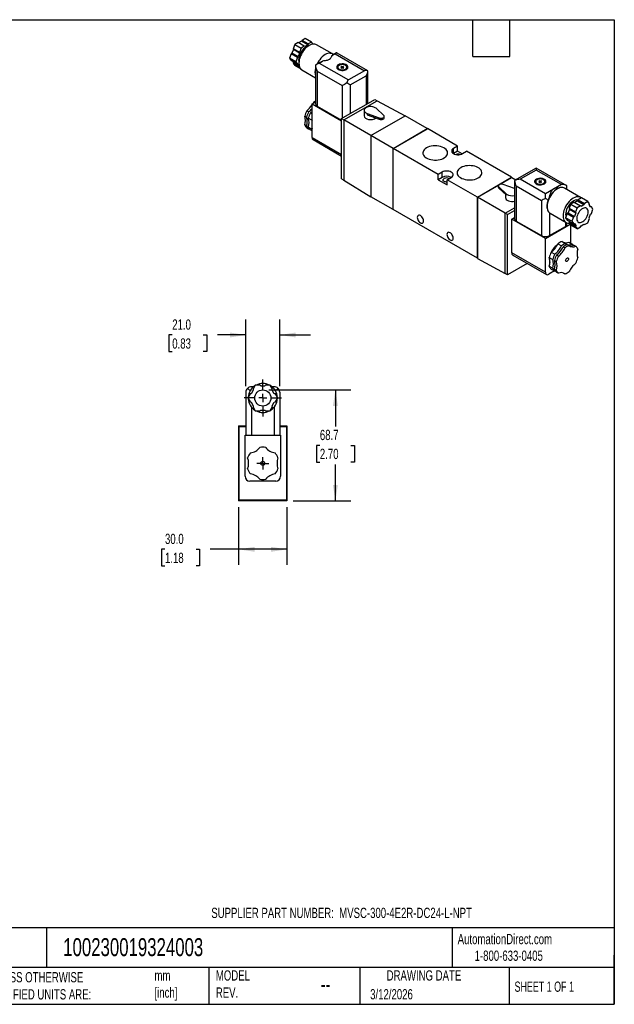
# Model space of a CAD drawing. Header units: millimetres. Extents: x 19 to 819, y 19 to 629.
# Tile 3 of 3: x 451 to 819, y 19 to 629. Entities that reach past the tile are written whole.
import ezdxf

# ---------------------------------------------------------------- set-up
doc = ezdxf.new("R2010")
doc.units = ezdxf.units.MM
doc.header["$LTSCALE"] = 3
doc.linetypes.add('SLD-Center', pattern=[19.05, 15.24, -1.27, 1.27, -1.27])
doc.linetypes.add('SLD-Solid', pattern=[0])
doc.layers.add('CENTER', color=40, linetype='SLD-Center')
doc.layers.add('DIMENSIONS', color=140, linetype='SLD-Solid', lineweight=25)
doc.layers.add('TEXT', color=140, linetype='SLD-Solid', lineweight=25)
doc.styles.add('SLDTEXTSTYLE0', font='TXT', dxfattribs={"width": 0.7})
doc.styles.add('SLDTEXTSTYLE1', font='TXT', dxfattribs={"width": 0.65})
doc.dimstyles.new('SLDDIMSTYLE1', dxfattribs={"dimtxt": 6.474023, "dimasz": 9.906, "dimexe": 0, "dimexo": 0.0625, "dimgap": 1.618506, "dimtad": 0, "dimtih": 1, "dimtoh": 1, "dimdec": 1, "dimrnd": 1e-09, "dimzin": 4, "dimdsep": 46, "dimtxsty": 'SLDTEXTSTYLE0', "dimsah": 1, "dimcen": 0.09, "dimadec": 0, "dimazin": 1, "dimtfac": 1, "dimtdec": 1, "dimtofl": 0, "dimtmove": 0, "dimatfit": 3, "dimfxl": 0, "dimfrac": 2, "dimtolj": 1, "dimtzin": 12, "dimarcsym": 0})
doc.dimstyles.new('SLDDIMSTYLE3', dxfattribs={"dimtxt": 6.474023, "dimasz": 9.906, "dimexe": 0, "dimexo": 0.0625, "dimgap": 1.618506, "dimtad": 0, "dimtih": 1, "dimtoh": 1, "dimdec": 1, "dimrnd": 1e-09, "dimzin": 12, "dimdsep": 46, "dimtxsty": 'SLDTEXTSTYLE0', "dimsah": 1, "dimcen": 0.09, "dimadec": 0, "dimazin": 3, "dimtfac": 1, "dimtdec": 1, "dimtofl": 0, "dimtmove": 0, "dimatfit": 3, "dimfxl": 0, "dimfrac": 2, "dimtolj": 1, "dimtzin": 12, "dimarcsym": 0})
doc.dimstyles.new('SLDDIMSTYLE4', dxfattribs={"dimtxt": 6.474023, "dimasz": 9.906, "dimexe": 0, "dimexo": 0.0625, "dimgap": 1.618506, "dimtad": 0, "dimtih": 1, "dimtoh": 1, "dimdec": 1, "dimrnd": 1e-09, "dimzin": 4, "dimdsep": 46, "dimtxsty": 'SLDTEXTSTYLE0', "dimsah": 1, "dimcen": 0.09, "dimadec": 0, "dimazin": 1, "dimtfac": 1, "dimtdec": 1, "dimtmove": 0, "dimatfit": 0, "dimfxl": 0, "dimfrac": 2, "dimtolj": 1, "dimtzin": 12, "dimarcsym": 0})

# ---------------------------------------------------------------- blocks, each defined once
blk = doc.blocks.new('_D_7')
at = {"layer": 'DIMENSIONS'}
for p, q in [((586.3, 326.93), (586.3, 291.22)), ((616.3, 326.93), (616.3, 291.22)), ((540.69, 300.74), (538.52, 300.74)), ((538.52, 300.74), (538.52, 290.45)), ((559.93, 300.74), (562.1, 300.74)), ((562.1, 300.74), (562.1, 290.45)), ((586.3, 300.74), (568.7, 300.74)), ((616.3, 300.74), (586.3, 300.74)), ((538.52, 290.45), (540.69, 290.45)), ((562.1, 290.45), (559.93, 290.45))]:
    blk.add_line(p, q, dxfattribs=at)
for points in [[(586.3, 300.74), (596.21, 299.22), (596.21, 302.27)], [(616.3, 300.74), (606.4, 302.27), (606.4, 299.22)]]:
    blk.add_solid(points, dxfattribs=at)
at = {"layer": 'DIMENSIONS', "char_height": 6.35, "attachment_point": 1, "style": 'SLDTEXTSTYLE0'}
for s, insert in [('30.0', (540.69, 310.38)), ('1.18', (540.69, 298.64))]:
    blk.add_mtext(s, dxfattribs=dict(at, insert=insert))
blk = doc.blocks.new('_D_8')
at = {"layer": 'DIMENSIONS'}
for p, q in [((590.8, 401.75), (590.8, 442.97)), ((611.8, 401.75), (611.8, 442.97)), ((545.19, 433.44), (543.02, 433.44)), ((543.02, 433.44), (543.02, 423.15)), ((564.43, 433.44), (566.6, 433.44)), ((566.6, 433.44), (566.6, 423.15)), ((590.8, 433.44), (573.2, 433.44)), ((611.8, 433.44), (630.85, 433.44)), ((543.02, 423.15), (545.19, 423.15)), ((566.6, 423.15), (564.43, 423.15))]:
    blk.add_line(p, q, dxfattribs=at)
for points in [[(590.8, 433.44), (580.9, 434.97), (580.9, 431.92)], [(611.8, 433.44), (621.71, 431.92), (621.71, 434.97)]]:
    blk.add_solid(points, dxfattribs=at)
at = {"layer": 'DIMENSIONS', "char_height": 6.35, "attachment_point": 1, "style": 'SLDTEXTSTYLE0'}
for s, insert in [('21.0', (545.19, 443.08)), ('0.83', (545.19, 431.34))]:
    blk.add_mtext(s, dxfattribs=dict(at, insert=insert))
blk = doc.blocks.new('_D_9')
at = {"layer": 'DIMENSIONS'}
for p, q in [((605.11, 399.44), (655.83, 399.44)), ((646.3, 399.44), (646.3, 376.83)), ((636.68, 365.09), (634.51, 365.09)), ((634.51, 365.09), (634.51, 354.8)), ((655.92, 365.09), (658.1, 365.09)), ((658.1, 365.09), (658.1, 354.8)), ((634.51, 354.8), (636.68, 354.8)), ((658.1, 354.8), (655.92, 354.8)), ((646.3, 330.74), (646.3, 353.35)), ((620.11, 330.74), (655.83, 330.74))]:
    blk.add_line(p, q, dxfattribs=at)
for points in [[(646.3, 399.44), (644.78, 389.54), (647.83, 389.54)], [(646.3, 330.74), (647.83, 340.65), (644.78, 340.65)]]:
    blk.add_solid(points, dxfattribs=at)
at = {"layer": 'DIMENSIONS', "char_height": 6.35, "attachment_point": 1, "style": 'SLDTEXTSTYLE0'}
for s, insert in [('68.7', (636.68, 374.73)), ('2.70', (636.68, 362.99))]:
    blk.add_mtext(s, dxfattribs=dict(at, insert=insert))
blk = doc.blocks.new('SW_CENTERMARKSYMBOL_2')
at = {"layer": 'CENTER', "color": 0}
for p, q in [((0, 5.08), (0, 11.54)), ((-5.08, 0), (-11.54, 0)), ((0, 0), (-2.54, 0)), ((0, 0), (0, 2.54)), ((0, 0), (0, -2.54)), ((0, 0), (2.54, 0)), ((5.08, 0), (11.54, 0)), ((0, -5.08), (0, -11.54))]:
    blk.add_line(p, q, dxfattribs=at)
blk = doc.blocks.new('SW_CENTERMARKSYMBOL_3')
at = {"layer": 'CENTER', "color": 0}
for p, q in [((-2.54, 0), (-3.79, 0)), ((0, 0), (-2.54, 0)), ((0, 2.54), (0, 3.79)), ((0, 0), (0, 2.54)), ((0, 0), (0, -2.54)), ((0, 0), (2.54, 0)), ((2.54, 0), (3.79, 0)), ((0, -2.54), (0, -3.79))]:
    blk.add_line(p, q, dxfattribs=at)

msp = doc.modelspace()

# ---------------------------------------------------------------- linework, layer by layer
for p, q in [((625.63, 615.87), (625.27, 615.26)), ((627.66, 617.04), (625.63, 615.87)), ((629.52, 613.63), (625.63, 615.87)), ((631.55, 614.8), (627.66, 617.04)), ((620.24, 610.18), (619.36, 607.9)), ((621.13, 613.27), (620.11, 610.66)), ((624, 608.41), (620.11, 610.66)), ((620.11, 610.66), (620.24, 610.18)), ((624.13, 607.93), (620.24, 610.18)), ((623.15, 614.44), (621.13, 613.27)), ((621.13, 613.27), (625.01, 611.03)), ((627.04, 612.2), (623.15, 614.44)), ((625.27, 615.26), (623.51, 614.24)), ((625.01, 611.03), (624, 608.41)), ((627.04, 612.2), (625.01, 611.03)), ((629.16, 613.02), (625.27, 615.26)), ((627.4, 612), (627.04, 612.2)), ((629.16, 613.02), (627.4, 612)), ((629.52, 613.63), (629.16, 613.02)), ((631.55, 614.8), (629.52, 613.63)), ((632.42, 613.55), (631.55, 614.8)), ((644.45, 607.44), (634.55, 613.16)), ((618.87, 607.47), (617.86, 604.86)), ((621.75, 602.61), (617.86, 604.86)), ((617.86, 604.86), (618.87, 603.41)), ((619.36, 607.9), (618.87, 607.47)), ((622.76, 605.23), (618.87, 607.47)), ((623.25, 605.65), (619.36, 607.9)), ((622.76, 605.23), (621.75, 602.61)), ((623.25, 605.65), (622.76, 605.23)), ((624.13, 607.93), (623.25, 605.65)), ((624, 608.41), (624.13, 607.93)), ((643.92, 606.3), (646.07, 607.54)), ((643.92, 606.3), (644.44, 606.71)), ((646.88, 608.12), (644.44, 606.71)), ((646.07, 607.54), (664.23, 597.06)), ((666.43, 596.97), (647.37, 607.97)), ((622.76, 601.17), (618.87, 603.41)), ((619.84, 602.86), (620.24, 602.28)), ((620.24, 602.28), (620.11, 601.65)), ((624, 599.41), (620.11, 601.65)), ((620.11, 601.65), (621.13, 600.21)), ((623.83, 600.21), (620.24, 602.28)), ((625, 597.97), (621.13, 600.21)), ((621.75, 602.61), (622.76, 601.17)), ((622.76, 601.17), (623.25, 601.3)), ((623.25, 601.3), (623.77, 600.56)), ((624.02, 599.52), (624, 599.41)), ((624, 599.41), (624.15, 599.19)), ((625.55, 597.57), (633.97, 592.7)), ((633.97, 600.24), (633.97, 576.58)), ((636.91, 602.36), (634.5, 600.97)), ((636.17, 601.83), (638.31, 603.07)), ((636.17, 601.83), (654.33, 591.34)), ((647.75, 599.24), (647.75, 598.03)), ((650.02, 599.75), (649.67, 599.55)), ((649.67, 599.55), (650.2, 599.24)), ((650.2, 599.24), (649.67, 598.93)), ((649.67, 598.93), (650.02, 598.73)), ((650.55, 599.44), (650.02, 599.75)), ((650.02, 599.34), (650.02, 599.75)), ((650.02, 598.73), (650.55, 599.04)), ((650.2, 598.83), (650.2, 599.24)), ((651.08, 599.75), (650.55, 599.44)), ((650.55, 599.04), (650.55, 599.44)), ((650.55, 599.04), (651.08, 598.73)), ((650.91, 599.24), (651.44, 599.55)), ((651.44, 598.93), (650.91, 599.24)), ((650.91, 598.83), (650.91, 599.24)), ((651.44, 599.55), (651.08, 599.75)), ((651.08, 599.34), (651.08, 599.75)), ((651.08, 598.73), (651.44, 598.93)), ((653.35, 598.03), (653.35, 599.24)), ((635, 596.79), (650.55, 587.81)), ((635, 596.79), (635, 575.15)), ((664.23, 597.06), (654.33, 591.34)), ((655.5, 588.24), (665.4, 593.95)), ((665.4, 593.95), (665.4, 576.21)), ((666.43, 576.8), (666.43, 596.97)), ((650.55, 587.81), (650.55, 567.64)), ((655.5, 588.24), (655.5, 570.5)), ((665.4, 576.21), (670.78, 579.32)), ((670.78, 579.32), (672.19, 578.5)), ((631.82, 576.58), (633.97, 577.83)), ((631.82, 576.58), (650.13, 566.01)), ((631.82, 555.76), (631.82, 576.58)), ((632.67, 577.35), (632.46, 576.95)), ((632.67, 577.35), (632.91, 577.21)), ((635, 575.15), (650.13, 566.42)), ((651.54, 566.58), (672.19, 578.5)), ((655.5, 570.5), (665.4, 576.21)), ((676.28, 569.4), (671.47, 573.78)), ((672.19, 578.5), (689.44, 569.19)), ((627.28, 568.95), (628.44, 568.28)), ((629.71, 571.55), (628.55, 572.22)), ((631.66, 566.42), (629.51, 567.66)), ((631.82, 570.33), (630.77, 570.94)), ((650.13, 567.4), (655.5, 570.5)), ((650.13, 567.4), (651.54, 566.58)), ((650.13, 530.16), (650.13, 567.4)), ((664.09, 572.54), (664.09, 569.03)), ((665.94, 570.59), (673.52, 567.81)), ((665.94, 570.59), (665.94, 569.77)), ((665.94, 569.77), (673.52, 566.99)), ((668.23, 556.95), (689.44, 569.19)), ((673.52, 567.81), (673.52, 566.99)), ((676.6, 567.97), (676.6, 568.78)), ((703.23, 561.23), (689.44, 569.19)), ((628.44, 562.78), (627.28, 563.46)), ((628.55, 561.65), (629.71, 560.98)), ((631.66, 560.92), (629.51, 562.17)), ((629.71, 560.98), (630.07, 561.1)), ((631.66, 566.42), (631.82, 565.98)), ((631.82, 561.54), (631.66, 560.92)), ((668.23, 556.95), (651.54, 566.58)), ((651.54, 566.58), (651.54, 529.35)), ((682.02, 548.99), (703.23, 561.23)), ((682.06, 548.97), (703.2, 561.17)), ((682.09, 548.95), (703.3, 561.19)), ((703.23, 561.15), (703.2, 561.17)), ((703.23, 561.23), (703.23, 561.15)), ((721.97, 550.41), (703.3, 561.19)), ((631.82, 559.76), (630.77, 560.36)), ((631.82, 555.76), (650.13, 545.19)), ((682.02, 548.99), (668.23, 556.95)), ((668.23, 556.95), (668.23, 519.06)), ((632.44, 554.38), (650.13, 544.17)), ((682.02, 511.1), (682.02, 548.99)), ((682.09, 548.95), (682.06, 548.97)), ((682.06, 511.16), (682.06, 548.97)), ((682.09, 511.06), (682.09, 548.95)), ((709.95, 532.86), (682.09, 548.95)), ((721.97, 550.41), (719.5, 548.99)), ((719.5, 545.72), (719.5, 548.99)), ((721.97, 547.15), (721.97, 550.41)), ((721.97, 547.15), (719.5, 545.72)), ((724.78, 545.53), (721.97, 547.15)), ((725.15, 545.72), (727.63, 547.15)), ((755.49, 531.07), (727.63, 547.15)), ((770.76, 536.74), (757.36, 529.01)), ((789.82, 525.74), (770.76, 536.74)), ((770.76, 536.74), (770.76, 535.56)), ((712.43, 534.29), (709.95, 532.86)), ((709.95, 529.6), (709.95, 532.86)), ((712.43, 531.02), (709.95, 529.6)), ((712.43, 531.02), (712.43, 534.29)), ((715.61, 529.6), (718.08, 531.03)), ((734.28, 518.82), (755.49, 531.07)), ((734.31, 518.8), (755.45, 531)), ((747.82, 526.56), (755.56, 531.03)), ((755.45, 531), (755.49, 530.98)), ((755.49, 531.07), (755.49, 530.98)), ((755.56, 531.03), (758.12, 529.45)), ((770.76, 535.56), (760.86, 529.84)), ((786.32, 526.58), (770.76, 535.56)), ((650.13, 530.16), (651.54, 529.35)), ((651.54, 529.35), (668.23, 519.06)), ((709.95, 529.6), (715.61, 526.33)), ((715.61, 526.33), (715.61, 529.6)), ((734.28, 518.82), (715.61, 529.6)), ((734.35, 518.78), (747.75, 526.51)), ((747.2, 525.72), (747.2, 524.9)), ((747.51, 525.1), (752.33, 520.72)), ((747.51, 525.1), (747.51, 524.28)), ((747.51, 524.28), (752.33, 519.91)), ((757.36, 524.09), (750.27, 526.69)), ((757.36, 529.01), (757.36, 505.35)), ((773.94, 516.58), (758.39, 525.56)), ((758.39, 525.56), (758.39, 503.92)), ((776.42, 520.86), (760.86, 529.84)), ((770.44, 528.42), (770.44, 527.2)), ((772.71, 528.93), (772.35, 528.72)), ((772.35, 528.72), (772.88, 528.42)), ((772.88, 528.42), (772.35, 528.11)), ((772.35, 528.11), (772.71, 527.91)), ((773.24, 528.62), (772.71, 528.93)), ((772.71, 528.52), (772.71, 528.93)), ((772.71, 527.91), (773.24, 528.21)), ((772.88, 528.01), (772.88, 528.42)), ((773.77, 528.93), (773.24, 528.62)), ((773.24, 528.21), (773.24, 528.62)), ((773.24, 528.21), (773.77, 527.91)), ((773.59, 528.42), (774.12, 528.72)), ((774.12, 528.11), (773.59, 528.42)), ((773.59, 528.01), (773.59, 528.42)), ((774.12, 528.72), (773.77, 528.93)), ((773.77, 528.52), (773.77, 528.93)), ((773.77, 527.91), (774.12, 528.11)), ((776.04, 527.2), (776.04, 528.42)), ((786.32, 526.58), (776.42, 520.86)), ((786.11, 524.75), (783.77, 524.43)), ((798.24, 518.66), (788.34, 524.37)), ((789.82, 523.52), (789.82, 525.74)), ((682.02, 511.1), (668.23, 519.06)), ((734.28, 480.93), (734.28, 518.82)), ((734.31, 480.99), (734.31, 518.8)), ((734.31, 518.8), (734.35, 518.78)), ((734.35, 518.78), (734.35, 480.89)), ((751.6, 508.82), (734.35, 518.78)), ((751.7, 520.48), (751.7, 518.53)), ((752.33, 520.72), (752.33, 519.91)), ((776.42, 518.01), (776.42, 520.86)), ((798.78, 518.26), (796.75, 517.09)), ((802.67, 516.01), (798.78, 518.26)), ((751.6, 508.82), (757.36, 512.15)), ((773.94, 516.58), (773.94, 494.94)), ((792.24, 514.49), (791.23, 511.87)), ((794.27, 515.66), (792.24, 514.49)), ((792.24, 514.49), (796.13, 512.24)), ((794.27, 515.66), (798.16, 513.41)), ((796.39, 516.48), (794.63, 515.46)), ((796.13, 512.24), (795.12, 509.63)), ((798.16, 513.41), (796.13, 512.24)), ((796.75, 517.09), (796.39, 516.48)), ((796.39, 516.48), (800.28, 514.23)), ((796.75, 517.09), (800.64, 514.84)), ((798.52, 513.21), (798.16, 513.41)), ((798.52, 513.21), (800.28, 514.23)), ((800.64, 514.84), (800.28, 514.23)), ((802.67, 516.01), (800.64, 514.84)), ((803.68, 514.57), (802.67, 516.01)), ((803.55, 513.94), (803.68, 514.57)), ((804.43, 512.68), (803.55, 513.94)), ((803.95, 513.37), (804.92, 512.81)), ((804.92, 512.81), (804.43, 512.68)), ((805.93, 511.37), (804.92, 512.81)), ((682.09, 511.14), (682.02, 511.1)), ((682.09, 511.14), (682.06, 511.16)), ((734.28, 480.93), (682.09, 511.06)), ((753.01, 508), (751.6, 508.82)), ((751.6, 471.58), (751.6, 508.82)), ((753.01, 508), (757.36, 510.51)), ((753.01, 470.77), (753.01, 508)), ((755.56, 505.14), (757.36, 506.19)), ((777.82, 510.72), (777.9, 510.52)), ((778.89, 509.1), (779.34, 508.78)), ((778.89, 509.1), (778.89, 494.94)), ((779.34, 508.78), (789.24, 503.07)), ((789.99, 508.68), (788.98, 506.07)), ((792.87, 503.83), (788.98, 506.07)), ((788.98, 506.07), (789.99, 504.63)), ((790.48, 509.11), (789.99, 508.68)), ((789.99, 508.68), (793.88, 506.44)), ((791.36, 511.39), (790.48, 509.11)), ((790.48, 509.11), (794.37, 506.87)), ((791.23, 511.87), (795.12, 509.63)), ((791.23, 511.87), (791.36, 511.39)), ((791.36, 511.39), (795.25, 509.15)), ((793.88, 506.44), (792.87, 503.83)), ((794.37, 506.87), (793.88, 506.44)), ((795.25, 509.15), (794.37, 506.87)), ((795.12, 509.63), (795.25, 509.15)), ((803.55, 506.05), (804.43, 508.32)), ((803.68, 505.56), (803.55, 506.05)), ((804.43, 508.32), (804.92, 508.75)), ((804.92, 508.75), (805.93, 511.37)), ((776.42, 493.1), (755.56, 505.14)), ((755.56, 484.32), (755.56, 505.14)), ((758.39, 503.92), (773.94, 494.94)), ((776.42, 493.1), (791.84, 502)), ((778.89, 494.94), (788.79, 500.65)), ((788.79, 503.33), (788.79, 500.65)), ((789.82, 502.08), (789.82, 502.81)), ((789.99, 504.63), (793.88, 502.38)), ((790.96, 504.07), (791.36, 503.5)), ((791.65, 502.27), (791, 502.65)), ((791.36, 503.5), (791.23, 502.87)), ((791.23, 502.87), (795.12, 500.62)), ((791.23, 502.87), (792.24, 501.42)), ((791.36, 503.5), (795.25, 501.25)), ((791.98, 501.81), (791.98, 490.32)), ((796.13, 499.18), (792.24, 501.42)), ((792.87, 503.83), (793.88, 502.38)), ((793.88, 502.38), (794.37, 502.51)), ((794.37, 502.51), (795.25, 501.25)), ((795.25, 501.25), (795.12, 500.62)), ((795.12, 500.62), (796.13, 499.18)), ((796.13, 499.18), (798.16, 500.35)), ((798.16, 500.35), (798.52, 500.96)), ((798.52, 500.96), (800.28, 501.98)), ((800.28, 501.98), (800.64, 501.78)), ((800.28, 501.98), (800.64, 501.78)), ((800.64, 501.78), (802.67, 502.95)), ((802.67, 502.95), (803.68, 505.56)), ((776.42, 472.28), (776.42, 493.1)), ((784.2, 489.87), (786.36, 488.62)), ((786.74, 491.33), (788.9, 490.09)), ((787.42, 488.01), (788.59, 487.34)), ((789.96, 489.48), (791.12, 488.8)), ((790.86, 490.97), (793.02, 489.72)), ((794.08, 489.11), (795.24, 488.43)), ((776.42, 472.28), (755.56, 484.32)), ((756.18, 482.95), (777.04, 470.91)), ((780.08, 484.74), (782.24, 483.5)), ((784.46, 482.21), (783.3, 482.89)), ((734.35, 480.97), (734.28, 480.93)), ((734.31, 480.99), (734.35, 480.97)), ((734.35, 480.89), (751.6, 471.58)), ((765.15, 477.77), (753.01, 470.77)), ((778.81, 481.47), (780.97, 480.23)), ((778.81, 475.98), (780.97, 474.73)), ((778.89, 480.24), (778.94, 481.1)), ((782.03, 479.61), (783.2, 478.94)), ((753.01, 470.77), (751.6, 471.58)), ((782.01, 473.06), (778.54, 471.06)), ((780.08, 474.17), (782.24, 472.93)), ((782.03, 474.12), (783.19, 473.45)), ((782.59, 473.05), (782.24, 472.93)), ((783.3, 472.31), (784.46, 471.64)), ((787.63, 471.82), (788.58, 471.27)), ((596.68, 402.44), (595.25, 399.96)), ((599.55, 402.44), (596.68, 402.44)), ((600.05, 401.94), (599.55, 402.44)), ((603.05, 402.44), (602.55, 401.94)), ((605.92, 402.44), (603.05, 402.44)), ((607.36, 399.96), (605.92, 402.44)), ((590.8, 397.94), (590.8, 371.44)), ((593.48, 398.77), (591.83, 400.42)), ((593.5, 396.93), (592.07, 394.44)), ((594.18, 397.11), (593.5, 396.93)), ((595.43, 399.27), (594.18, 397.11)), ((595.65, 401.44), (594.3, 401.44)), ((595.25, 399.96), (595.43, 399.27)), ((600.05, 401.94), (602.55, 401.94)), ((608.3, 401.44), (606.96, 401.44)), ((607.17, 399.27), (607.36, 399.96)), ((608.42, 397.11), (607.17, 399.27)), ((609.11, 396.93), (608.42, 397.11)), ((610.54, 394.44), (609.11, 396.93)), ((610.78, 400.42), (609.13, 398.77)), ((611.8, 397.94), (611.8, 371.44)), ((592.07, 394.44), (593.5, 391.96)), ((593.5, 391.96), (594.18, 391.77)), ((594.18, 391.77), (595.43, 389.61)), ((607.17, 389.61), (608.42, 391.77)), ((608.42, 391.77), (609.11, 391.96)), ((609.11, 391.96), (610.54, 394.44)), ((594.3, 388.79), (594.3, 371.44)), ((595.43, 389.61), (595.25, 388.93)), ((595.25, 388.93), (596.68, 386.44)), ((596.68, 386.44), (599.55, 386.44)), ((599.55, 386.44), (600.05, 386.94)), ((600.05, 386.94), (602.55, 386.94)), ((602.55, 386.94), (603.05, 386.44)), ((603.05, 386.44), (605.92, 386.44)), ((605.92, 386.44), (607.36, 388.93)), ((607.36, 388.93), (607.17, 389.61)), ((608.3, 388.79), (608.3, 371.44)), ((586.7, 376.74), (586.3, 377.14)), ((586.3, 377.14), (590.8, 377.14)), ((586.3, 377.14), (586.3, 330.74)), ((586.7, 331.14), (586.7, 376.74)), ((586.7, 376.74), (590.8, 376.74)), ((611.8, 377.14), (616.3, 377.14)), ((611.8, 376.74), (615.9, 376.74)), ((616.3, 377.14), (615.9, 376.74)), ((615.9, 376.74), (615.9, 331.14)), ((616.3, 377.14), (616.3, 330.74)), ((590.3, 345.94), (590.3, 371.44)), ((590.3, 371.44), (612.3, 371.44)), ((612.3, 371.44), (612.3, 345.94)), ((609.3, 342.94), (593.3, 342.94)), ((586.3, 330.74), (586.7, 331.14)), ((616.3, 330.74), (586.3, 330.74)), ((615.9, 331.14), (586.7, 331.14)), ((615.9, 331.14), (616.3, 330.74))]:
    msp.add_line(p, q)
at = {"flags": 128}
for points in [[(629.62, 612.44), (629.45, 612.4), (628.67, 612.1), (627.89, 611.65), (627.11, 611.05), (626.36, 610.32), (625.67, 609.49), (625.05, 608.57), (624.51, 607.59), (624.08, 606.58), (623.77, 605.57), (623.57, 604.57), (623.51, 603.63), (623.57, 602.76), (623.7, 602.19)], [(634.55, 613.16), (634.22, 613.32), (633.49, 613.53), (632.69, 613.57), (631.84, 613.45), (630.95, 613.16), (630.05, 612.71), (629.14, 612.11), (628.25, 611.38), (627.4, 610.52), (626.61, 609.56), (625.88, 608.51), (625.24, 607.4), (624.69, 606.24), (624.26, 605.07), (623.94, 603.91), (623.75, 602.77), (623.68, 601.69), (623.75, 600.68), (623.94, 599.77), (624.26, 598.97), (624.69, 598.3), (625.24, 597.77), (625.55, 597.57)], [(645, 607.03), (644.7, 607.28), (644.06, 607.63), (643.34, 607.82), (642.55, 607.86), (641.71, 607.73), (640.84, 607.44), (639.95, 607), (639.06, 606.41), (638.18, 605.69), (637.34, 604.85), (636.55, 603.9), (635.83, 602.88), (635.19, 601.78), (634.9, 601.2)], [(648.08, 597.81), (648.72, 597.52), (649.45, 597.32), (650.25, 597.23), (651.06, 597.24), (651.85, 597.36), (652.56, 597.58), (653.17, 597.9), (653.63, 598.28), (653.93, 598.72), (654.05, 599.18), (653.98, 599.65), (653.73, 600.09), (653.3, 600.49), (652.72, 600.82), (652.03, 601.07), (651.26, 601.22), (650.45, 601.26), (649.65, 601.19), (648.89, 601.02), (648.23, 600.75), (647.69, 600.4), (647.3, 599.99), (647.09, 599.53), (647.07, 599.06), (647.23, 598.6), (647.58, 598.18), (648.08, 597.81)], [(647.75, 598.82), (647.69, 598.77), (647.35, 598.42)], [(648.57, 598.1), (649.15, 597.84), (649.83, 597.68), (650.55, 597.62), (651.28, 597.68), (651.95, 597.84), (652.53, 598.1), (652.98, 598.43), (653.26, 598.82), (653.35, 599.24), (653.26, 599.66), (652.98, 600.05), (652.53, 600.38), (651.95, 600.64), (651.28, 600.8), (650.55, 600.86), (649.83, 600.8), (649.15, 600.64), (648.57, 600.38), (648.13, 600.05), (647.85, 599.66), (647.75, 599.24), (647.85, 598.82), (648.13, 598.43), (648.57, 598.1)], [(653.76, 598.42), (653.73, 598.46), (653.35, 598.82)], [(671.47, 573.78), (670.91, 574.18), (670.2, 574.5), (669.4, 574.72), (668.53, 574.84), (667.63, 574.83), (666.76, 574.72), (665.96, 574.49), (665.26, 574.17), (664.7, 573.77), (664.32, 573.31), (664.12, 572.8), (664.11, 572.29), (664.31, 571.78), (664.69, 571.32), (665.25, 570.91), (665.94, 570.59)], [(630.77, 570.94), (631.37, 571.42), (631.82, 571.83)], [(631.66, 566.42), (631.78, 566.83), (631.82, 566.96)], [(673.52, 567.81), (674.07, 567.67), (674.66, 567.63), (675.25, 567.69), (675.78, 567.86), (676.21, 568.1), (676.48, 568.41), (676.59, 568.74), (676.53, 569.09), (676.28, 569.4)], [(673.52, 566.99), (674.07, 566.85), (674.66, 566.81), (675.25, 566.88), (675.78, 567.04), (676.21, 567.28), (676.48, 567.59), (676.59, 567.93), (676.6, 567.97)], [(631.82, 560.56), (631.78, 560.65), (631.66, 560.92)], [(702.76, 549.26), (701.99, 548.75), (701.37, 548.17), (700.91, 547.55), (700.62, 546.89), (700.51, 546.21), (700.58, 545.54), (700.82, 544.87), (701.24, 544.24), (701.82, 543.65), (702.55, 543.12), (703.41, 542.66), (704.39, 542.28), (705.45, 541.99), (706.58, 541.8), (707.74, 541.71), (708.92, 541.72), (710.07, 541.83), (711.19, 542.05), (712.23, 542.36), (713.18, 542.77), (714.01, 543.24), (714.7, 543.79), (715.25, 544.39), (715.62, 545.04), (715.82, 545.7), (715.85, 546.38), (715.69, 547.06), (715.36, 547.71), (714.85, 548.32), (714.2, 548.88), (713.4, 549.38), (712.48, 549.8), (711.46, 550.14), (710.36, 550.38), (709.21, 550.52), (708.04, 550.56), (706.87, 550.49), (705.73, 550.33), (704.65, 550.06), (703.65, 549.7), (702.76, 549.26)], [(719.5, 548.99), (718.94, 548.58), (718.55, 548.12), (718.35, 547.61), (718.35, 547.09), (718.55, 546.59), (718.94, 546.12), (719.5, 545.72), (720.2, 545.4), (721, 545.17), (721.88, 545.06), (722.77, 545.06), (723.65, 545.17), (724.45, 545.4), (725.15, 545.72)], [(723.97, 537.02), (723.2, 536.5), (722.58, 535.92), (722.12, 535.3), (721.84, 534.64), (721.72, 533.97), (721.79, 533.29), (722.04, 532.63), (722.45, 531.99), (723.04, 531.4), (723.77, 530.87), (724.63, 530.41), (725.6, 530.03), (726.66, 529.74), (727.79, 529.55), (728.96, 529.46), (730.13, 529.47), (731.29, 529.59), (732.4, 529.81), (733.44, 530.12), (734.39, 530.52), (735.22, 531), (735.92, 531.55), (736.46, 532.15), (736.83, 532.79), (737.04, 533.46), (737.06, 534.14), (736.9, 534.81), (736.57, 535.46), (736.07, 536.07), (735.41, 536.64), (734.61, 537.13), (733.69, 537.55), (732.67, 537.89), (731.57, 538.13), (730.42, 538.27), (729.25, 538.31), (728.08, 538.25), (726.94, 538.08), (725.86, 537.81), (724.86, 537.46), (723.97, 537.02)], [(718.08, 531.03), (718.64, 531.43), (719.03, 531.9), (719.23, 532.4), (719.23, 532.92), (719.03, 533.42), (718.64, 533.89), (718.08, 534.29), (717.38, 534.61), (716.58, 534.84), (715.7, 534.95), (714.81, 534.95), (713.93, 534.84), (713.13, 534.61), (712.43, 534.29)], [(770.76, 526.99), (771.4, 526.7), (772.14, 526.5), (772.93, 526.4), (773.74, 526.42), (774.53, 526.54), (775.24, 526.76), (775.85, 527.07), (776.32, 527.46), (776.62, 527.89), (776.74, 528.36), (776.66, 528.82), (776.41, 529.27), (775.98, 529.67), (775.41, 530), (774.72, 530.25), (773.94, 530.39), (773.14, 530.44), (772.33, 530.37), (771.58, 530.19), (770.91, 529.93), (770.37, 529.57), (769.98, 529.16), (769.77, 528.71), (769.75, 528.24), (769.91, 527.78), (770.26, 527.36), (770.76, 526.99)], [(715.61, 528.11), (715.09, 528.1), (714.47, 528.17), (713.91, 528.35), (713.45, 528.61), (713.15, 528.94), (713.01, 529.3), (713.06, 529.67), (713.28, 530.01), (713.66, 530.31)], [(750.27, 526.69), (749.72, 526.83), (749.13, 526.87), (748.54, 526.81), (748.01, 526.65), (747.59, 526.4), (747.31, 526.1), (747.2, 525.76), (747.27, 525.42), (747.51, 525.1)], [(747.2, 524.9), (747.27, 524.6), (747.51, 524.28)], [(770.44, 528), (770.37, 527.94), (770.04, 527.6)], [(771.26, 527.27), (771.84, 527.02), (772.51, 526.85), (773.24, 526.8), (773.96, 526.85), (774.64, 527.02), (775.22, 527.27), (775.66, 527.61), (775.94, 528), (776.04, 528.42), (775.94, 528.83), (775.66, 529.22), (775.22, 529.56), (774.64, 529.82), (773.96, 529.98), (773.24, 530.03), (772.51, 529.98), (771.84, 529.82), (771.26, 529.56), (770.81, 529.22), (770.53, 528.83), (770.44, 528.42), (770.53, 528), (770.81, 527.61), (771.26, 527.27)], [(776.44, 527.6), (776.41, 527.64), (776.04, 528)], [(788.34, 524.37), (787.96, 524.56), (787.24, 524.75), (786.45, 524.79), (785.61, 524.66), (784.74, 524.37), (783.84, 523.93), (782.95, 523.34), (782.08, 522.62), (781.24, 521.78), (780.45, 520.83), (779.73, 519.81), (779.09, 518.72), (778.54, 517.58), (778.1, 516.43), (777.77, 515.28), (777.57, 514.15), (777.48, 513.08), (777.52, 512.07), (777.69, 511.15), (777.98, 510.34), (778.38, 509.65), (778.89, 509.1)], [(798.79, 518.25), (798.55, 518.45), (797.91, 518.82), (797.18, 519.03), (796.39, 519.07), (795.54, 518.95), (794.65, 518.66), (793.74, 518.21), (792.84, 517.61), (791.95, 516.88), (791.1, 516.02), (790.3, 515.06), (789.58, 514.01), (788.93, 512.9), (788.39, 511.74), (787.95, 510.57), (787.64, 509.41), (787.44, 508.27), (787.38, 507.19), (787.44, 506.18), (787.64, 505.27), (787.95, 504.47), (788.39, 503.8), (788.93, 503.27), (789.58, 502.9), (790.3, 502.69), (791.1, 502.65), (791.37, 502.67)], [(796.65, 516.91), (796.35, 516.98), (795.66, 517.02), (794.91, 516.88), (794.14, 516.58), (793.35, 516.13), (792.57, 515.53), (791.83, 514.8), (791.13, 513.97), (790.51, 513.05), (789.98, 512.07), (789.55, 511.06), (789.23, 510.05), (789.04, 509.05), (788.97, 508.11), (789.04, 507.24), (789.18, 506.6)], [(802.94, 509.64), (802.87, 510.37), (802.68, 511.01), (802.37, 511.52), (801.96, 511.89), (801.45, 512.11), (800.87, 512.16), (800.23, 512.05), (799.57, 511.77), (798.9, 511.35), (798.24, 510.79), (797.63, 510.11), (797.08, 509.35), (796.62, 508.52), (796.26, 507.65), (796.01, 506.79), (795.88, 505.95), (795.88, 505.18), (796.01, 504.49), (796.26, 503.91), (796.62, 503.47), (797.08, 503.17), (797.63, 503.04), (798.24, 503.07), (798.9, 503.26), (799.57, 503.62), (800.23, 504.11), (800.87, 504.73), (801.45, 505.45), (801.96, 506.26), (802.37, 507.11), (802.68, 507.97), (802.87, 508.83), (802.94, 509.64)], [(700.94, 504.02), (700.87, 504.64), (700.67, 505.29), (700.37, 505.93), (699.96, 506.52), (699.49, 507.02), (698.99, 507.38), (698.49, 507.6), (698.02, 507.65), (697.62, 507.52), (697.31, 507.23), (697.11, 506.8), (697.05, 506.26), (697.11, 505.64), (697.31, 504.99), (697.62, 504.35), (698.02, 503.76), (698.49, 503.26), (698.99, 502.89), (699.49, 502.68), (699.96, 502.63), (700.37, 502.76), (700.67, 503.04), (700.87, 503.47), (700.94, 504.02)], [(719.32, 493.4), (719.25, 494.02), (719.06, 494.68), (718.75, 495.32), (718.35, 495.91), (717.88, 496.4), (717.38, 496.77), (716.87, 496.99), (716.4, 497.03), (716, 496.91), (715.69, 496.62), (715.5, 496.19), (715.43, 495.65), (715.5, 495.03), (715.69, 494.38), (716, 493.73), (716.4, 493.14), (716.87, 492.65), (717.38, 492.28), (717.88, 492.07), (718.35, 492.02), (718.75, 492.14), (719.06, 492.43), (719.25, 492.86), (719.32, 493.4)], [(788.97, 479.53), (789.04, 479.96), (789.23, 480.4), (789.52, 480.79), (789.85, 481.06), (790.19, 481.18), (790.48, 481.12), (790.67, 480.9), (790.74, 480.55), (790.67, 480.12), (790.48, 479.68), (790.19, 479.29), (789.85, 479.02), (789.52, 478.9), (789.23, 478.95), (789.04, 479.18), (788.97, 479.53)]]:
    msp.add_lwpolyline(points, dxfattribs=at)
for centre, radius in [((601.3, 394.44), 5), ((601.3, 353.94), 1.25)]:
    msp.add_circle(centre, radius)
for centre, radius, start, end in [((642.04, 596.2), 8.45, 162.58178, 197.41822), ((619.7, 583.47), 14.31, 308.18168, 327.83174), ((621.54, 582.08), 13.34, 307.81664, 320.41641), ((639.22, 569.09), 10.54, 119.88009, 128.45951), ((635.72, 576.75), 1.76, 185.6948, 245.62534), ((642.81, 564.81), 16.07, 152.5256, 165.05976), ((618.9, 566.2), 8.82, 341.8435, 18.1518), ((643.97, 564.13), 16.07, 152.5256, 165.05976), ((620.07, 565.53), 8.82, 341.8435, 18.1518), ((645.04, 563.52), 16.07, 152.5256, 165.05976), ((621.13, 564.92), 8.82, 341.8435, 18.1518), ((631.12, 564.81), 4.07, 199.36787, 230.82518), ((632.29, 564.13), 4.07, 199.36787, 230.82518), ((633.35, 563.52), 4.07, 199.36787, 230.82518), ((633.29, 555.6), 1.48, 173.70115, 234.98667), ((722.33, 541.79), 3.6, 69.45125, 110.54875), ((715.25, 525.61), 6.1, 62.40443, 117.60094), ((715.25, 527.31), 3.39, 62.04094, 117.96862), ((755.74, 525.54), 5.91, 234.65424, 285.93403), ((759.11, 505.52), 1.76, 185.6948, 245.62534), ((788.07, 502.26), 1.76, 294.37466, 354.3052), ((776.42, 499.72), 5.38, 242.60967, 297.39033), ((790.43, 479.76), 11.51, 124.79716, 158.36078), ((770.75, 496.46), 14.98, 308.52637, 333.8812), ((772.9, 495.22), 14.98, 308.52637, 333.8812), ((773.97, 494.61), 14.98, 308.52637, 333.8812), ((790.11, 482.57), 9.39, 111.01361, 128.9763), ((792.26, 481.33), 9.39, 111.01361, 128.9763), ((793.32, 480.71), 9.39, 111.01361, 128.9763), ((789.04, 495.06), 4.49, 252.54046, 293.98101), ((794.49, 480.04), 9.39, 111.01361, 128.9763), ((791.26, 493.31), 4, 233.70968, 296.06298), ((792.25, 493.21), 4.49, 252.54046, 293.98101), ((793.49, 492.02), 4, 233.70968, 296.06298), ((790.77, 486.87), 3.63, 35.58264, 51.74764), ((792.67, 485.28), 4.07, 19.36787, 50.82518), ((757.03, 484.16), 1.48, 173.70115, 234.98667), ((794.34, 477.33), 16.07, 152.5256, 165.05976), ((796.5, 476.08), 16.07, 152.5256, 165.05976), ((797.56, 475.47), 16.07, 152.5256, 165.05976), ((798.72, 474.8), 16.07, 152.5256, 165.05976), ((775.13, 493.93), 14.98, 308.52637, 333.8812), ((793.61, 478.01), 10.83, 134.07136, 145.98207), ((804.89, 483.88), 8.82, 161.8435, 198.1518), ((770.43, 478.72), 8.82, 341.8435, 18.1518), ((782.65, 477.33), 4.07, 199.36787, 230.82518), ((784.03, 480.12), 5.14, 178.65581, 200.6454), ((772.59, 477.48), 8.82, 341.8435, 18.1518), ((773.65, 476.87), 8.82, 341.8435, 18.1518), ((774.82, 476.19), 8.82, 341.8435, 18.1518), ((804.58, 466.14), 14.98, 128.52637, 153.8812), ((780.98, 485.28), 16.07, 332.5256, 345.05976), ((777.71, 472.07), 1.31, 170.78596, 309.20329), ((784.81, 476.08), 4.07, 199.36787, 230.82518), ((785.87, 475.47), 4.07, 199.36787, 230.82518), ((787.04, 474.8), 4.07, 199.36787, 230.82518), ((786.22, 468.05), 4, 53.70968, 116.06298), ((785.22, 480.04), 9.39, 291.01361, 308.9763), ((601.3, 394.44), 9, 62.73396, 117.26604), ((594.3, 397.94), 3.5, 135, 180), ((594.3, 397.94), 3.5, 90, 135), ((601.3, 394.44), 9, 122.73396, 177.26604), ((601.3, 394.44), 9, 2.73396, 57.26604), ((608.3, 397.94), 3.5, 45, 90), ((608.3, 397.94), 3.5, 0, 45), ((601.3, 394.44), 9, 182.73396, 237.26604), ((601.3, 394.44), 9, 302.73396, 357.26604), ((601.3, 394.44), 9, 242.73396, 297.26604), ((601.3, 353.94), 10, 139.65615, 160.33841), ((592.15, 369.79), 9.5, 279.25742, 320.73715), ((601.3, 353.94), 10, 79.65615, 100.33841), ((610.46, 369.79), 9.5, 219.25742, 260.73715), ((601.3, 353.94), 10, 19.65615, 40.33841), ((583, 353.94), 9.5, 339.25742, 20.73715), ((619.61, 353.94), 9.5, 159.25742, 200.73715), ((601.3, 353.94), 10, 199.65615, 220.33841), ((601.3, 353.94), 10, 319.65615, 340.33841), ((593.3, 345.94), 3, 180, 270), ((592.15, 338.09), 9.5, 39.25742, 80.73715), ((601.3, 353.94), 10, 259.65615, 280.33841), ((610.45, 338.09), 9.5, 99.25742, 140.73715), ((609.3, 345.94), 3, 270, 0)]:
    msp.add_arc(centre, radius, start, end)
for centre, major_axis, ratio, start_param, end_param in [((647.37, 603.93), (-2.47, 4.29), 0.577335, 5.497828, 5.604145), ((637.47, 598.22), (-2.47, 4.29), 0.577335, 0.678959, 1.570756), ((662.93, 595.38), (2.47, 4.29), 0.577335, 4.71243, 5.391429), ((662.93, 594.95), (3.5, 2.02), 0.00007, 0.000041, 0.106358), ((653.03, 589.24), (3.5, 2.02), 0.00007, 1.464357, 2.356154), ((653.03, 589.67), (3.5, -2.02), 0.00007, 0.785439, 1.464439), ((668.09, 569.07), (4, 0.06), 0.567587, 3.133535, 5.660096), ((760.86, 526.99), (4.95, 0), 0.577382, 1.570796, 2.356194), ((760.86, 526.99), (-2.47, 4.29), 0.577335, 0.785358, 1.570756), ((786.32, 523.72), (4.95, 0), 0.577382, 0.785398, 1.570796), ((786.32, 523.72), (2.47, 4.29), 0.577335, 5.036381, 5.497828), ((755.7, 518.49), (4, -0.06), 0.586828, 3.150206, 5.149462), ((776.42, 518.01), (3.5, 2.02), 0.00007, 1.570756, 2.356154), ((776.42, 518.01), (3.5, -2.02), 0.00007, 1.023854, 1.570837)]:
    msp.add_ellipse(centre, major_axis=major_axis, ratio=ratio, start_param=start_param, end_param=end_param)
for points, knots in [([(643.92, 606.3), (643.89, 606.09), (643.85, 605.88), (643.72, 605.46), (643.63, 605.25), (643.4, 604.85), (643.26, 604.65), (642.98, 604.37), (642.88, 604.28), (642.66, 604.11), (642.53, 604.03), (642.14, 603.8), (641.84, 603.67), (641.36, 603.51), (641.19, 603.46), (640.85, 603.37), (640.68, 603.34), (640.15, 603.24), (639.79, 603.19), (639.06, 603.11), (638.69, 603.09), (638.31, 603.07)], [0, 0, 0, 0, 0.125, 0.125, 0.25, 0.25, 0.375, 0.375, 0.4375, 0.4375, 0.5, 0.5, 0.625, 0.625, 0.6875, 0.6875, 0.75, 0.75, 0.875, 0.875, 1, 1, 1, 1]), ([(646.07, 607.54), (646.22, 607.64), (646.59, 607.87), (646.79, 608.08), (646.87, 608.11), (646.89, 608.11)], [0, 0, 0, 0, 0.36394, 0.889731, 1, 1, 1, 1]), ([(633.99, 600.66), (634.34, 600.9), (634.71, 601.1), (635.29, 601.38), (635.48, 601.47), (635.84, 601.65), (636.02, 601.74), (636.17, 601.83)], [0, 0, 0, 0, 0.5, 0.5, 0.75, 0.75, 1, 1, 1, 1]), ([(636.91, 602.36), (636.94, 602.37), (637.37, 602.67), (637.86, 602.87), (638.31, 603.07)], [0, 0, 0, 0, 0.058318, 1, 1, 1, 1]), ([(654.33, 591.34), (654.18, 591.25), (654.06, 591.14), (653.85, 590.87), (653.77, 590.71), (653.63, 590.39), (653.57, 590.21), (653.48, 589.84), (653.44, 589.65), (653.4, 589.45)], [0, 0, 0, 0, 0.25, 0.25, 0.5, 0.5, 0.75, 0.75, 1, 1, 1, 1]), ([(666.41, 596.96), (666.06, 597.12), (665.69, 597.22), (665.12, 597.26), (664.93, 597.26), (664.56, 597.2), (664.39, 597.15), (664.23, 597.06)], [0, 0, 0, 0, 0.5, 0.5, 0.75, 0.75, 1, 1, 1, 1]), ([(783.78, 524.41), (783.26, 524.33), (782.28, 524.17), (781.21, 523.64), (780.58, 523.09), (780.05, 522.39), (779.55, 521.35), (779.05, 519.88), (778.62, 518.36), (778.35, 517.35), (778.24, 516.96)], [0, 0, 0, 0, 0.135952, 0.260609, 0.338872, 0.419298, 0.576633, 0.738485, 0.899545, 1, 1, 1, 1]), ([(778.24, 516.96), (778.07, 516.53), (777.72, 515.67), (777.41, 514.4), (777.3, 513.11), (777.43, 511.84), (777.7, 511.09), (777.83, 510.72)], [0, 0, 0, 0, 0.192696, 0.390489, 0.593904, 0.802395, 1, 1, 1, 1])]:
    msp.add_open_spline(points, degree=3, knots=knots)
at = {"layer": 'TEXT'}
for p, q in [((19.05, 628.65), (819.15, 628.65)), ((731.52, 605.79), (731.52, 628.65)), ((754.38, 605.79), (754.38, 628.65)), ((819.15, 628.65), (819.15, 19.05)), ((731.52, 605.79), (754.38, 605.79)), ((819.15, 66.38), (19.05, 66.38)), ((467.28, 66.38), (467.28, 41.91)), ((718.73, 66.38), (718.73, 41.91)), ((819.15, 19.05), (819.15, 49.53)), ((819.15, 41.91), (19.05, 41.91)), ((567.9, 41.91), (567.9, 19.05)), ((661.4, 41.91), (661.4, 19.05)), ((754.05, 41.91), (754.05, 19.05)), ((19.05, 19.05), (819.15, 19.05))]:
    msp.add_line(p, q, dxfattribs=at)

# ---------------------------------------------------------------- block references
at = {"layer": 'CENTER'}
for name, p in [('SW_CENTERMARKSYMBOL_2', (601.3, 394.44)), ('SW_CENTERMARKSYMBOL_3', (601.3, 353.94))]:
    msp.add_blockref(name, p, dxfattribs=at)

# ---------------------------------------------------------------- texts
at = {"layer": 'TEXT'}
for s, insert, char_height, attachment_point, style in [('SUPPLIER PART NUMBER:  MVSC-300-4E2R-DC24-L-NPT', (569.39, 78.82), 6.35, 1, 'SLDTEXTSTYLE0'), ('AutomationDirect.com', (722.08, 62.63), 6.35, 1, 'SLDTEXTSTYLE0'), ('100230019324003', (477.62, 60), 11.1125, 1, 'SLDTEXTSTYLE0'), ('1-800-633-0405', (732.57, 52.31), 6.35, 1, 'SLDTEXTSTYLE0'), ('UNLESS OTHERWISE ^JSPECIFIED UNITS ARE:', (428.61, 38.99), 6.35, 1, 'SLDTEXTSTYLE0'), ('mm^J[inch]', (534.19, 40.09), 6.35, 1, 'SLDTEXTSTYLE0'), ('MODEL ^JREV.', (572.2, 40.09), 6.35, 1, 'SLDTEXTSTYLE0'), ('DRAWING DATE', (701.18, 40.09), 6.35, 2, 'SLDTEXTSTYLE0'), ('--', (637.28, 36.23), 9.525, 1, 'SLDTEXTSTYLE0'), ('SHEET 1 OF 1', (757.32, 33.15), 6.35, 1, 'SLDTEXTSTYLE1'), ('3/12/2026', (667.84, 28.47), 6.35, 1, 'SLDTEXTSTYLE0')]:
    msp.add_mtext(s, dxfattribs=dict(at, insert=insert, char_height=char_height, attachment_point=attachment_point, style=style))

# ---------------------------------------------------------------- dimensions: what is measured, and where the dimension line sits
at = {"layer": 'DIMENSIONS'}
for base, p1, p2, dimstyle, picture, middle in [((590.8, 433.44), (611.8, 397.94), (590.8, 397.94), 'SLDDIMSTYLE4', '_D_8', (554.81, 433.44)), ((616.3, 300.74), (586.3, 330.74), (616.3, 330.74), 'SLDDIMSTYLE1', '_D_7', (550.31, 300.74))]:
    dim = msp.add_linear_dim(base=base, p1=p1, p2=p2, dimstyle=dimstyle, dxfattribs=at)
    dim.commit()
    dim.dimension.update_dxf_attribs({"geometry": picture, "text_midpoint": middle, "dimtype": 160})
dim = msp.add_linear_dim(base=(646.3, 399.44), p1=(616.3, 330.74), p2=(601.3, 399.44), angle=90, dimstyle='SLDDIMSTYLE3', dxfattribs=at)
dim.commit()
dim.dimension.update_dxf_attribs({"geometry": '_D_9', "text_midpoint": (646.3, 365.09), "dimtype": 160})

doc.saveas('drawing.dxf')
